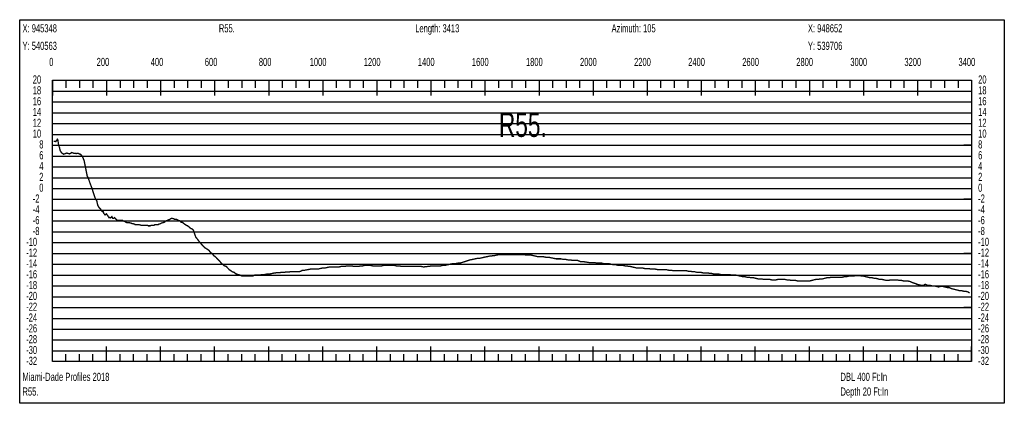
# Model space of a CAD drawing. Header units: inches. Extents: x 471865 to 538526, y 1054316 to 1102451.
# Tile 114 of 131: x 506827 to 510470, y 1096147 to 1097565. Entities that reach past the tile are written whole.
import ezdxf

# ---------------------------------------------------------------- set-up
doc = ezdxf.new("R2010")
doc.units = ezdxf.units.IN
doc.header["$MEASUREMENT"] = 0
for name, color, linetype in [('LABELS', 7, 'Continuous'), ('X_Gr1', 7, 'Continuous'), ('XSECTION', 7, 'Continuous')]:
    doc.layers.add(name, color=color, linetype=linetype)
doc.styles.get("Standard").update_dxf_attribs({"font": 'arial.ttf'})

msp = doc.modelspace()

# ---------------------------------------------------------------- linework, layer by layer
at = {"layer": 'X_Gr1', "color": 6, "linetype": 'Continuous', "lineweight": 18, "true_color": 0xff00ff, "transparency": 33554687, "const_width": 5}
msp.add_lwpolyline([(506952.4, 1097115.1), (506952.4, 1097115.1), (506957, 1097115.4), (506960.4, 1097114.1), (506964, 1097118.9), (506966.4, 1097123), (506968.4, 1097119.8), (506971.2, 1097100.9), (506974.4, 1097092.1), (506976.9, 1097081.1), (506982.3, 1097072.6), (506989.7, 1097067.7), (507001.5, 1097071.8), (507012.1, 1097068.9), (507020.1, 1097073.9), (507026.6, 1097071.4), (507036.1, 1097070.1), (507043.5, 1097071), (507053.2, 1097066.4), (507059.3, 1097059.2), (507065.6, 1097043.4), (507077.1, 1096986.3), (507081.2, 1096978.4), (507087.2, 1096960.8), (507094.9, 1096940.6), (507100.4, 1096922.8), (507108.5, 1096899.6), (507111.2, 1096900), (507116, 1096878.5), (507120.6, 1096870.9), (507126.4, 1096864.5), (507132.1, 1096855.9), (507136.2, 1096855), (507138, 1096849.1), (507143.2, 1096843.3), (507147.6, 1096847.1), (507152, 1096841.8), (507157.3, 1096833), (507160.1, 1096834.2), (507163.5, 1096832.4), (507168.2, 1096836.7), (507170.9, 1096831.1), (507175.2, 1096831.2), (507178.4, 1096833.3), (507184, 1096826.6), (507188.8, 1096823), (507192.8, 1096822.7), (507207.8, 1096822.9), (507210.2, 1096820.9), (507216.8, 1096818.9), (507218.9, 1096816.9), (507222.9, 1096814.9), (507227, 1096814.9), (507231.4, 1096814.9), (507239, 1096812.9), (507243.9, 1096810.9), (507246.2, 1096810.9), (507252.8, 1096808.9), (507255, 1096806.9), (507261.9, 1096806.9), (507267, 1096806.9), (507269.6, 1096806.9), (507277.2, 1096804.9), (507279.5, 1096804.9), (507285.9, 1096804.9), (507290.3, 1096804.9), (507292.5, 1096804.9), (507300.3, 1096804.9), (507303, 1096802.9), (507309.9, 1096802.9), (507314.4, 1096804.9), (507316.7, 1096804.9), (507324.3, 1096804.9), (507326.9, 1096806.9), (507334.4, 1096806.9), (507339, 1096806.9), (507341.3, 1096808.9), (507348.3, 1096810.9), (507350.7, 1096812.9), (507358.3, 1096814.9), (507363.8, 1096816.9), (507366.5, 1096820.9), (507374.3, 1096822.9), (507376.7, 1096824.9), (507383, 1096826.9), (507385.1, 1096828.9), (507389.7, 1096830.9), (507397.3, 1096828.9), (507399.9, 1096826.9), (507407.1, 1096826.9), (507411.4, 1096824.9), (507413.6, 1096822.9), (507420.8, 1096820.9), (507423.2, 1096816.9), (507430.2, 1096814.9), (507435, 1096810.9), (507437.4, 1096808.9), (507443.9, 1096804.9), (507448.5, 1096802.9), (507453.3, 1096798.9), (507458.1, 1096794.9), (507460.4, 1096792.9), (507466, 1096790.9), (507469.6, 1096786.9), (507478.6, 1096760.9), (507485.3, 1096752.9), (507492.3, 1096742.9), (507499.6, 1096734.9), (507506.7, 1096726.9), (507513.5, 1096720.9), (507520.1, 1096716.9), (507526.5, 1096712.9), (507532.5, 1096704.9), (507538.2, 1096700.9), (507545, 1096692.9), (507552.8, 1096686.9), (507560.5, 1096678.9), (507566.4, 1096672.9), (507571.2, 1096666.9), (507577.3, 1096660.9), (507584.4, 1096654.9), (507590.9, 1096652.9), (507596.7, 1096646.9), (507602.3, 1096640.9), (507608.1, 1096636.9), (507613.8, 1096632.9), (507620.3, 1096630.9), (507627.8, 1096624.9), (507634.9, 1096622.9), (507641.8, 1096620.9), (507649.9, 1096616.9), (507659.6, 1096616.9), (507669.8, 1096616.9), (507679.4, 1096616.9), (507688.1, 1096616.9), (507696.1, 1096620.9), (507704.8, 1096620.9), (507714.9, 1096620.9), (507724.9, 1096622.9), (507734.1, 1096622.9), (507742.8, 1096624.9), (507752, 1096624.9), (507761.6, 1096626.9), (507770.6, 1096628.9), (507777, 1096629.3), (507783.5, 1096629.8), (507789.9, 1096630.2), (507796.3, 1096630.7), (507802.8, 1096631.1), (507809.2, 1096631.6), (507815.6, 1096632), (507822.1, 1096632.5), (507827.6, 1096632.9), (507839, 1096632.9), (507849.7, 1096632.9), (507858.9, 1096632.9), (507866.3, 1096634.9), (507873.6, 1096638.9), (507882.3, 1096638.9), (507892.3, 1096640.9), (507902.6, 1096642.9), (507912.2, 1096642.9), (507921.5, 1096642.9), (507930.1, 1096642.9), (507938.2, 1096644.9), (507946.8, 1096646.9), (507955.8, 1096646.9), (507964.9, 1096648.9), (507973.5, 1096650.9), (507982.2, 1096650.9), (507991.4, 1096650.9), (508000.4, 1096650.9), (508008.5, 1096650.9), (508016.5, 1096652.9), (508024.7, 1096652.9), (508031, 1096653.5), (508037.4, 1096654.2), (508043.3, 1096654.9), (508053.7, 1096654.9), (508064.1, 1096652.9), (508073.4, 1096652.9), (508081.2, 1096652.9), (508088.4, 1096654.9), (508096.5, 1096654.9), (508104.6, 1096656.9), (508113.3, 1096656.9), (508122.9, 1096656.9), (508132.9, 1096654.9), (508142.4, 1096654.9), (508150.8, 1096654.9), (508158.6, 1096654.9), (508166.5, 1096654.9), (508174.9, 1096656.9), (508183.9, 1096656.9), (508193, 1096656.9), (508202.1, 1096656.9), (508211.3, 1096656.9), (508220.7, 1096654.9), (508230.5, 1096654.9), (508240.1, 1096652.9), (508249, 1096652.9), (508257.5, 1096652.9), (508265.3, 1096652.9), (508273.3, 1096652.9), (508282.3, 1096652.9), (508291.9, 1096652.9), (508301.8, 1096652.9), (508311.5, 1096652.9), (508321, 1096650.9), (508327.5, 1096651.6), (508333.9, 1096652.4), (508340.3, 1096653.2), (508346.7, 1096653.9), (508353.2, 1096654.7), (508354.4, 1096654.9), (508364.5, 1096654.9), (508374.7, 1096654.9), (508384.6, 1096654.9), (508393.8, 1096656.9), (508402.1, 1096656.9), (508409.9, 1096658.9), (508418.6, 1096660.9), (508428.2, 1096662.9), (508438.4, 1096662.9), (508447.6, 1096664.9), (508455.7, 1096664.9), (508462.1, 1096666.9), (508468.5, 1096669), (508474.9, 1096671.1), (508481.3, 1096673.1), (508487.7, 1096675.2), (508492.9, 1096676.9), (508503.1, 1096678.9), (508512.4, 1096680.9), (508521, 1096682.9), (508529.3, 1096682.9), (508537.3, 1096684.9), (508546.1, 1096686.9), (508555.7, 1096688.9), (508565.4, 1096690.9), (508571.8, 1096691.6), (508578.1, 1096692.3), (508583.5, 1096692.9), (508592.4, 1096694.9), (508601.8, 1096696.9), (508611.2, 1096696.9), (508620.2, 1096696.9), (508628.7, 1096696.9), (508637.4, 1096696.9), (508646.5, 1096696.9), (508655.9, 1096696.9), (508662.3, 1096696.9), (508668.7, 1096696.9), (508674.2, 1096696.9), (508682.5, 1096696.9), (508691, 1096696.9), (508699.9, 1096694.9), (508709.5, 1096694.9), (508718.7, 1096694.9), (508727.1, 1096692.9), (508735.2, 1096690.9), (508743.5, 1096688.9), (508752.9, 1096688.9), (508762.8, 1096688.9), (508772.8, 1096686.9), (508782.7, 1096686.9), (508792.5, 1096684.9), (508802, 1096682.9), (508811, 1096680.9), (508819.8, 1096680.9), (508828.7, 1096680.9), (508837.8, 1096678.9), (508846.9, 1096678.9), (508855.6, 1096676.9), (508864.3, 1096676.9), (508873.2, 1096674.9), (508882.3, 1096674.9), (508891.7, 1096674.9), (508900.8, 1096670.9), (508909.7, 1096670.9), (508916.1, 1096669.9), (508922.4, 1096668.9), (508928.8, 1096667.8), (508935.1, 1096666.9), (508944.4, 1096666.9), (508954.1, 1096666.9), (508963.1, 1096664.9), (508971.6, 1096664.9), (508980.3, 1096664.9), (508989.1, 1096662.9), (508998, 1096662.9), (509006.9, 1096662.9), (509015.8, 1096660.9), (509024.3, 1096658.9), (509032.2, 1096658.9), (509040.2, 1096656.9), (509048.9, 1096656.9), (509057.9, 1096656.9), (509066.4, 1096654.9), (509073.4, 1096654.9), (509079.5, 1096652.9), (509085.8, 1096652.9), (509093.3, 1096650.9), (509102, 1096648.9), (509109.9, 1096646.9), (509116.5, 1096646.9), (509123.3, 1096646.9), (509131.1, 1096646.9), (509139.7, 1096644.9), (509147.7, 1096644.9), (509155.1, 1096644.9), (509162.3, 1096642.9), (509169.9, 1096642.9), (509178.5, 1096642.9), (509187.5, 1096640.9), (509196, 1096640.9), (509203.8, 1096640.9), (509211, 1096640.9), (509218.8, 1096640.9), (509227.3, 1096638.9), (509236.3, 1096638.9), (509245.2, 1096636.9), (509253.2, 1096636.9), (509260.6, 1096636.9), (509267.9, 1096636.9), (509275.9, 1096636.9), (509284.5, 1096636.9), (509293.3, 1096636.9), (509301.8, 1096634.9), (509309.5, 1096634.9), (509317, 1096632.9), (509325, 1096632.9), (509333, 1096630.9), (509340.5, 1096630.9), (509347.6, 1096630.9), (509355.4, 1096628.9), (509364.2, 1096628.9), (509372.7, 1096628.9), (509380.3, 1096626.9), (509387.1, 1096626.9), (509394.2, 1096624.9), (509402.6, 1096624.9), (509411.7, 1096624.9), (509420.4, 1096622.9), (509428.3, 1096622.9), (509435.8, 1096622.9), (509443.8, 1096622.9), (509452.3, 1096622.9), (509460.9, 1096620.9), (509468.8, 1096620.9), (509476.4, 1096620.9), (509484.8, 1096618.9), (509494, 1096616.9), (509503, 1096614.9), (509510.5, 1096614.9), (509517.2, 1096612.9), (509524.6, 1096612.9), (509532.9, 1096610.9), (509541.6, 1096610.9), (509550, 1096608.9), (509557.7, 1096606.9), (509564.8, 1096606.9), (509571.5, 1096606.9), (509578.7, 1096604.9), (509586.5, 1096604.9), (509594.4, 1096604.9), (509602.1, 1096604.9), (509609.4, 1096602.9), (509616.9, 1096602.9), (509624.2, 1096602.9), (509632, 1096604.9), (509640.7, 1096604.9), (509649.5, 1096604.9), (509657.8, 1096604.9), (509665.8, 1096602.9), (509673.8, 1096602.9), (509682.1, 1096600.9), (509690.3, 1096600.9), (509698.3, 1096600.9), (509705.9, 1096598.9), (509713.9, 1096598.9), (509723, 1096598.9), (509732.4, 1096598.9), (509741.5, 1096598.9), (509749.3, 1096598.9), (509756.5, 1096600.9), (509764.2, 1096602.9), (509772.4, 1096604.9), (509781.1, 1096604.9), (509789.4, 1096606.9), (509797.4, 1096606.9), (509805.3, 1096608.9), (509813.1, 1096610.9), (509821.1, 1096610.9), (509829.1, 1096612.9), (509837, 1096612.9), (509845.2, 1096612.9), (509853.6, 1096612.9), (509862, 1096612.9), (509870, 1096612.9), (509877.7, 1096614.9), (509885.3, 1096614.9), (509893.2, 1096616.9), (509901.8, 1096616.9), (509910.5, 1096616.9), (509918.9, 1096618.9), (509927.1, 1096618.9), (509934.9, 1096618.9), (509942.3, 1096616.9), (509949.4, 1096616.9), (509957, 1096614.9), (509965.2, 1096612.9), (509973.1, 1096610.9), (509980.8, 1096610.9), (509988, 1096608.9), (509994.6, 1096608.9), (510001.4, 1096606.9), (510008.8, 1096604.9), (510016.9, 1096604.9), (510025.6, 1096602.9), (510033.9, 1096600.9), (510041.1, 1096600.9), (510048.1, 1096602.9), (510056.1, 1096602.9), (510065, 1096602.9), (510073.7, 1096602.9), (510082.1, 1096600.9), (510090.4, 1096600.9), (510098.2, 1096598.9), (510105.4, 1096598.9), (510112.9, 1096598.9), (510121.3, 1096596.9), (510130.1, 1096592.9), (510142.2, 1096588.9), (510146, 1096586.9), (510153.6, 1096584.9), (510162, 1096582.9), (510170.1, 1096582.9), (510177.8, 1096586.9), (510185.7, 1096582.9), (510194.1, 1096582.9), (510202.4, 1096580.9), (510210.3, 1096580.9), (510218.1, 1096578.9), (510226.1, 1096576.9), (510234, 1096578.9), (510241.7, 1096578.9), (510249.6, 1096576.9), (510257.8, 1096574.9), (510265.8, 1096574.9), (510273.7, 1096570.9), (510281.7, 1096568.9), (510289.8, 1096566.9), (510297.5, 1096564.9), (510305.3, 1096562.9), (510312.8, 1096562.9), (510319.9, 1096560.9), (510326.8, 1096560.9), (510334.1, 1096558.9), (510341.7, 1096554.9)], dxfattribs=at)
at = {"layer": 'XSECTION', "color": 18, "linetype": 'Continuous', "true_color": 0x000000}
for points in [[(506827.1, 1097564.9), (510469.5, 1097564.9), (510469.5, 1096146.9), (506827.1, 1096146.9), (506827.1, 1097564.9)], [(506948.3, 1097340.9), (510348.3, 1097340.9), (510348.3, 1096300.9), (506948.3, 1096300.9), (506948.3, 1097340.9)], [(506948.3, 1097340.9), (506948.3, 1097284.5)], [(506948.3, 1097340.9), (506948.3, 1097284.5)], [(506948.3, 1097340.9), (506948.3, 1097312.9)], [(506948.3, 1097340.9), (506948.3, 1097312.9)], [(506998.3, 1097340.9), (506998.3, 1097312.9)], [(507048.3, 1097340.9), (507048.3, 1097312.9)], [(507098.3, 1097340.9), (507098.3, 1097312.9)], [(507148.3, 1097340.9), (507148.3, 1097284.5)], [(507148.3, 1097340.9), (507148.3, 1097312.9)], [(507198.3, 1097340.9), (507198.3, 1097312.9)], [(507248.3, 1097340.9), (507248.3, 1097312.9)], [(507298.3, 1097340.9), (507298.3, 1097312.9)], [(507348.3, 1097340.9), (507348.3, 1097284.5)], [(507348.3, 1097340.9), (507348.3, 1097312.9)], [(507398.3, 1097340.9), (507398.3, 1097312.9)], [(507448.3, 1097340.9), (507448.3, 1097312.9)], [(507498.3, 1097340.9), (507498.3, 1097312.9)], [(507548.3, 1097340.9), (507548.3, 1097284.5)], [(507548.3, 1097340.9), (507548.3, 1097312.9)], [(507598.3, 1097340.9), (507598.3, 1097312.9)], [(507648.3, 1097340.9), (507648.3, 1097312.9)], [(507698.3, 1097340.9), (507698.3, 1097312.9)], [(507748.3, 1097340.9), (507748.3, 1097284.5)], [(507748.3, 1097340.9), (507748.3, 1097312.9)], [(507798.3, 1097340.9), (507798.3, 1097312.9)], [(507848.3, 1097340.9), (507848.3, 1097312.9)], [(507898.3, 1097340.9), (507898.3, 1097312.9)], [(507948.3, 1097340.9), (507948.3, 1097284.5)], [(507948.3, 1097340.9), (507948.3, 1097312.9)], [(507998.3, 1097340.9), (507998.3, 1097312.9)], [(508048.3, 1097340.9), (508048.3, 1097312.9)], [(508098.3, 1097340.9), (508098.3, 1097312.9)], [(508148.3, 1097340.9), (508148.3, 1097284.5)], [(508148.3, 1097340.9), (508148.3, 1097312.9)], [(508198.3, 1097340.9), (508198.3, 1097312.9)], [(508248.3, 1097340.9), (508248.3, 1097312.9)], [(508298.3, 1097340.9), (508298.3, 1097312.9)], [(508348.3, 1097340.9), (508348.3, 1097284.5)], [(508348.3, 1097340.9), (508348.3, 1097312.9)], [(508398.3, 1097340.9), (508398.3, 1097312.9)], [(508448.3, 1097340.9), (508448.3, 1097312.9)], [(508498.3, 1097340.9), (508498.3, 1097312.9)], [(508548.3, 1097340.9), (508548.3, 1097284.5)], [(508548.3, 1097340.9), (508548.3, 1097312.9)], [(508598.3, 1097340.9), (508598.3, 1097312.9)], [(508648.3, 1097340.9), (508648.3, 1097312.9)], [(508698.3, 1097340.9), (508698.3, 1097312.9)], [(508748.3, 1097340.9), (508748.3, 1097284.5)], [(508748.3, 1097340.9), (508748.3, 1097312.9)], [(508798.3, 1097340.9), (508798.3, 1097312.9)], [(508848.3, 1097340.9), (508848.3, 1097312.9)], [(508898.3, 1097340.9), (508898.3, 1097312.9)], [(508948.3, 1097340.9), (508948.3, 1097284.5)], [(508948.3, 1097340.9), (508948.3, 1097312.9)], [(508998.3, 1097340.9), (508998.3, 1097312.9)], [(509048.3, 1097340.9), (509048.3, 1097312.9)], [(509098.3, 1097340.9), (509098.3, 1097312.9)], [(509148.3, 1097340.9), (509148.3, 1097284.5)], [(509148.3, 1097340.9), (509148.3, 1097312.9)], [(509198.3, 1097340.9), (509198.3, 1097312.9)], [(509248.3, 1097340.9), (509248.3, 1097312.9)], [(509298.3, 1097340.9), (509298.3, 1097312.9)], [(509348.3, 1097340.9), (509348.3, 1097284.5)], [(509348.3, 1097340.9), (509348.3, 1097312.9)], [(509398.3, 1097340.9), (509398.3, 1097312.9)], [(509448.3, 1097340.9), (509448.3, 1097312.9)], [(509498.3, 1097340.9), (509498.3, 1097312.9)], [(509548.3, 1097340.9), (509548.3, 1097284.5)], [(509548.3, 1097340.9), (509548.3, 1097312.9)], [(509598.3, 1097340.9), (509598.3, 1097312.9)], [(509648.3, 1097340.9), (509648.3, 1097312.9)], [(509698.3, 1097340.9), (509698.3, 1097312.9)], [(509748.3, 1097340.9), (509748.3, 1097284.5)], [(509748.3, 1097340.9), (509748.3, 1097312.9)], [(509798.3, 1097340.9), (509798.3, 1097312.9)], [(509848.3, 1097340.9), (509848.3, 1097312.9)], [(509898.3, 1097340.9), (509898.3, 1097312.9)], [(509948.3, 1097340.9), (509948.3, 1097284.5)], [(509948.3, 1097340.9), (509948.3, 1097312.9)], [(509998.3, 1097340.9), (509998.3, 1097312.9)], [(510048.3, 1097340.9), (510048.3, 1097312.9)], [(510098.3, 1097340.9), (510098.3, 1097312.9)], [(510148.3, 1097340.9), (510148.3, 1097284.5)], [(510148.3, 1097340.9), (510148.3, 1097312.9)], [(510198.3, 1097340.9), (510198.3, 1097312.9)], [(510248.3, 1097340.9), (510248.3, 1097312.9)], [(510298.3, 1097340.9), (510298.3, 1097312.9)], [(510348.3, 1097340.9), (510348.3, 1097284.5)], [(510348.3, 1097340.9), (510348.3, 1097312.9)], [(506948.3, 1097100.9), (506976.3, 1097100.9)], [(510348.3, 1097100.9), (510320.3, 1097100.9)], [(506948.3, 1096900.9), (506976.3, 1096900.9)], [(510348.3, 1096900.9), (510320.3, 1096900.9)], [(506948.3, 1096700.9), (506976.3, 1096700.9)], [(510348.3, 1096700.9), (510320.3, 1096700.9)], [(506948.3, 1096500.9), (506976.3, 1096500.9)], [(510348.3, 1096500.9), (510320.3, 1096500.9)], [(506948.3, 1096300.9), (506948.3, 1096357.3)], [(506948.3, 1096300.9), (506948.3, 1096357.3)], [(506948.3, 1096300.9), (506948.3, 1096328.9)], [(506948.3, 1096300.9), (506948.3, 1096328.9)], [(506998.3, 1096300.9), (506998.3, 1096328.9)], [(507048.3, 1096300.9), (507048.3, 1096328.9)], [(507098.3, 1096300.9), (507098.3, 1096328.9)], [(507148.3, 1096300.9), (507148.3, 1096357.3)], [(507148.3, 1096300.9), (507148.3, 1096328.9)], [(507198.3, 1096300.9), (507198.3, 1096328.9)], [(507248.3, 1096300.9), (507248.3, 1096328.9)], [(507298.3, 1096300.9), (507298.3, 1096328.9)], [(507348.3, 1096300.9), (507348.3, 1096357.3)], [(507348.3, 1096300.9), (507348.3, 1096328.9)], [(507398.3, 1096300.9), (507398.3, 1096328.9)], [(507448.3, 1096300.9), (507448.3, 1096328.9)], [(507498.3, 1096300.9), (507498.3, 1096328.9)], [(507548.3, 1096300.9), (507548.3, 1096357.3)], [(507548.3, 1096300.9), (507548.3, 1096328.9)], [(507598.3, 1096300.9), (507598.3, 1096328.9)], [(507648.3, 1096300.9), (507648.3, 1096328.9)], [(507698.3, 1096300.9), (507698.3, 1096328.9)], [(507748.3, 1096300.9), (507748.3, 1096357.3)], [(507748.3, 1096300.9), (507748.3, 1096328.9)], [(507798.3, 1096300.9), (507798.3, 1096328.9)], [(507848.3, 1096300.9), (507848.3, 1096328.9)], [(507898.3, 1096300.9), (507898.3, 1096328.9)], [(507948.3, 1096300.9), (507948.3, 1096357.3)], [(507948.3, 1096300.9), (507948.3, 1096328.9)], [(507998.3, 1096300.9), (507998.3, 1096328.9)], [(508048.3, 1096300.9), (508048.3, 1096328.9)], [(508098.3, 1096300.9), (508098.3, 1096328.9)], [(508148.3, 1096300.9), (508148.3, 1096357.3)], [(508148.3, 1096300.9), (508148.3, 1096328.9)], [(508198.3, 1096300.9), (508198.3, 1096328.9)], [(508248.3, 1096300.9), (508248.3, 1096328.9)], [(508298.3, 1096300.9), (508298.3, 1096328.9)], [(508348.3, 1096300.9), (508348.3, 1096357.3)], [(508348.3, 1096300.9), (508348.3, 1096328.9)], [(508398.3, 1096300.9), (508398.3, 1096328.9)], [(508448.3, 1096300.9), (508448.3, 1096328.9)], [(508498.3, 1096300.9), (508498.3, 1096328.9)], [(508548.3, 1096300.9), (508548.3, 1096357.3)], [(508548.3, 1096300.9), (508548.3, 1096328.9)], [(508598.3, 1096300.9), (508598.3, 1096328.9)], [(508648.3, 1096300.9), (508648.3, 1096328.9)], [(508698.3, 1096300.9), (508698.3, 1096328.9)], [(508748.3, 1096300.9), (508748.3, 1096357.3)], [(508748.3, 1096300.9), (508748.3, 1096328.9)], [(508798.3, 1096300.9), (508798.3, 1096328.9)], [(508848.3, 1096300.9), (508848.3, 1096328.9)], [(508898.3, 1096300.9), (508898.3, 1096328.9)], [(508948.3, 1096300.9), (508948.3, 1096357.3)], [(508948.3, 1096300.9), (508948.3, 1096328.9)], [(508998.3, 1096300.9), (508998.3, 1096328.9)], [(509048.3, 1096300.9), (509048.3, 1096328.9)], [(509098.3, 1096300.9), (509098.3, 1096328.9)], [(509148.3, 1096300.9), (509148.3, 1096357.3)], [(509148.3, 1096300.9), (509148.3, 1096328.9)], [(509198.3, 1096300.9), (509198.3, 1096328.9)], [(509248.3, 1096300.9), (509248.3, 1096328.9)], [(509298.3, 1096300.9), (509298.3, 1096328.9)], [(509348.3, 1096300.9), (509348.3, 1096357.3)], [(509348.3, 1096300.9), (509348.3, 1096328.9)], [(509398.3, 1096300.9), (509398.3, 1096328.9)], [(509448.3, 1096300.9), (509448.3, 1096328.9)], [(509498.3, 1096300.9), (509498.3, 1096328.9)], [(509548.3, 1096300.9), (509548.3, 1096357.3)], [(509548.3, 1096300.9), (509548.3, 1096328.9)], [(509598.3, 1096300.9), (509598.3, 1096328.9)], [(509648.3, 1096300.9), (509648.3, 1096328.9)], [(509698.3, 1096300.9), (509698.3, 1096328.9)], [(509748.3, 1096300.9), (509748.3, 1096357.3)], [(509748.3, 1096300.9), (509748.3, 1096328.9)], [(509798.3, 1096300.9), (509798.3, 1096328.9)], [(509848.3, 1096300.9), (509848.3, 1096328.9)], [(509898.3, 1096300.9), (509898.3, 1096328.9)], [(509948.3, 1096300.9), (509948.3, 1096357.3)], [(509948.3, 1096300.9), (509948.3, 1096328.9)], [(509998.3, 1096300.9), (509998.3, 1096328.9)], [(510048.3, 1096300.9), (510048.3, 1096328.9)], [(510098.3, 1096300.9), (510098.3, 1096328.9)], [(510148.3, 1096300.9), (510148.3, 1096357.3)], [(510148.3, 1096300.9), (510148.3, 1096328.9)], [(510198.3, 1096300.9), (510198.3, 1096328.9)], [(510248.3, 1096300.9), (510248.3, 1096328.9)], [(510298.3, 1096300.9), (510298.3, 1096328.9)], [(510348.3, 1096300.9), (510348.3, 1096357.3)], [(510348.3, 1096300.9), (510348.3, 1096328.9)]]:
    msp.add_lwpolyline(points, dxfattribs=at)
at = {"layer": 'XSECTION', "color": 18, "true_color": 0x000000}
for points in [[(506948.3, 1097300.9), (510348.3, 1097300.9)], [(506948.3, 1097260.9), (510348.3, 1097260.9)], [(506948.3, 1097220.9), (510348.3, 1097220.9)], [(506948.3, 1097180.9), (510348.3, 1097180.9)], [(506948.3, 1097140.9), (510348.3, 1097140.9)], [(506948.3, 1097100.9), (510348.3, 1097100.9)], [(506948.3, 1097060.9), (510348.3, 1097060.9)], [(506948.3, 1097020.9), (510348.3, 1097020.9)], [(506948.3, 1096980.9), (510348.3, 1096980.9)], [(506948.3, 1096940.9), (510348.3, 1096940.9)], [(506948.3, 1096900.9), (510348.3, 1096900.9)], [(506948.3, 1096860.9), (510348.3, 1096860.9)], [(506948.3, 1096820.9), (510348.3, 1096820.9)], [(506948.3, 1096780.9), (510348.3, 1096780.9)], [(506948.3, 1096740.9), (510348.3, 1096740.9)], [(506948.3, 1096700.9), (510348.3, 1096700.9)], [(506948.3, 1096660.9), (510348.3, 1096660.9)], [(506948.3, 1096620.9), (510348.3, 1096620.9)], [(506948.3, 1096580.9), (510348.3, 1096580.9)], [(506948.3, 1096540.9), (510348.3, 1096540.9)], [(506948.3, 1096500.9), (510348.3, 1096500.9)], [(506948.3, 1096460.9), (510348.3, 1096460.9)], [(506948.3, 1096420.9), (510348.3, 1096420.9)], [(506948.3, 1096380.9), (510348.3, 1096380.9)], [(506948.3, 1096340.9), (510348.3, 1096340.9)]]:
    msp.add_lwpolyline(points, dxfattribs=at)

# ---------------------------------------------------------------- texts
at = {"layer": 'LABELS', "color": 18, "true_color": 0x000000, "width": 0.666667}
for s, height, p in [('X: 945348', 30, (506837.5, 1097518.1)), ('R55.', 30, (507563.9, 1097518.1)), ('Length: 3413', 30, (508290.3, 1097518.1)), ('Azimuth: 105', 30, (509016.7, 1097518.1)), ('X: 948652', 30, (509743.1, 1097518.1)), ('Y: 540563', 30, (506837.5, 1097453.3)), ('Y: 539706', 30, (509743.1, 1097453.3)), ('0', 30, (506936.3, 1097393.7)), ('0', 30, (506936.3, 1097393.7)), ('200', 30, (507111.9, 1097393.7)), ('400', 30, (507311.9, 1097393.7)), ('600', 30, (507511.9, 1097393.7)), ('800', 30, (507711.9, 1097393.7)), ('1000', 30, (507899.9, 1097393.7)), ('1200', 30, (508099.9, 1097393.7)), ('1400', 30, (508299.9, 1097393.7)), ('1600', 30, (508499.9, 1097393.7)), ('1800', 30, (508699.9, 1097393.7)), ('2000', 30, (508899.9, 1097393.7)), ('2200', 30, (509099.9, 1097393.7)), ('2400', 30, (509299.9, 1097393.7)), ('2600', 30, (509499.9, 1097393.7)), ('2800', 30, (509699.9, 1097393.7)), ('3000', 30, (509899.9, 1097393.7)), ('3200', 30, (510099.9, 1097393.7)), ('3400', 30, (510299.9, 1097393.7)), ('20', 30, (506875.5, 1097328.9)), ('20', 30, (510372.7, 1097328.9)), ('18', 30, (506875.5, 1097288.9)), ('18', 30, (510372.7, 1097288.9)), ('16', 30, (506875.5, 1097248.9)), ('16', 30, (510372.7, 1097248.9)), ('14', 30, (506875.5, 1097208.9)), ('14', 30, (510372.7, 1097208.9)), ('R55.', 90, (508599.9, 1097131.7)), ('12', 30, (506875.5, 1097168.9)), ('12', 30, (510372.7, 1097168.9)), ('10', 30, (506875.5, 1097128.9)), ('10', 30, (510372.7, 1097128.9)), ('8', 30, (506899.5, 1097088.9)), ('8', 30, (510372.7, 1097088.9)), ('6', 30, (506899.5, 1097048.9)), ('6', 30, (510372.7, 1097048.9)), ('4', 30, (506899.5, 1097008.9)), ('4', 30, (510372.7, 1097008.9)), ('2', 30, (506899.5, 1096968.9)), ('2', 30, (510372.7, 1096968.9)), ('0', 30, (506899.5, 1096928.9)), ('0', 30, (510372.7, 1096928.9)), ('-2', 30, (506875.5, 1096888.9)), ('-2', 30, (510372.7, 1096888.9)), ('-4', 30, (506875.5, 1096848.9)), ('-4', 30, (510372.7, 1096848.9)), ('-6', 30, (506875.5, 1096808.9)), ('-6', 30, (510372.7, 1096808.9)), ('-8', 30, (506875.5, 1096768.9)), ('-8', 30, (510372.7, 1096768.9)), ('-10', 30, (506851.1, 1096728.9)), ('-10', 30, (510372.7, 1096728.9)), ('-12', 30, (506851.1, 1096688.9)), ('-12', 30, (510372.7, 1096688.9)), ('-14', 30, (506851.1, 1096648.9)), ('-14', 30, (510372.7, 1096648.9)), ('-16', 30, (506851.1, 1096608.9)), ('-16', 30, (510372.7, 1096608.9)), ('-18', 30, (506851.1, 1096568.9)), ('-18', 30, (510372.7, 1096568.9)), ('-20', 30, (506851.1, 1096528.9)), ('-20', 30, (510372.7, 1096528.9)), ('-22', 30, (506851.1, 1096488.9)), ('-22', 30, (510372.7, 1096488.9)), ('-24', 30, (506851.1, 1096448.9)), ('-24', 30, (510372.7, 1096448.9)), ('-26', 30, (506851.1, 1096408.9)), ('-26', 30, (510372.7, 1096408.9)), ('-28', 30, (506851.1, 1096368.9)), ('-28', 30, (510372.7, 1096368.9)), ('-30', 30, (506851.1, 1096328.9)), ('-30', 30, (510372.7, 1096328.9)), ('-32', 30, (506851.1, 1096288.9)), ('-32', 30, (510372.7, 1096288.9)), ('Miami-Dade Profiles 2018', 30, (506837.5, 1096229.7)), ('DBL 400 Ft:In', 30, (509863.5, 1096229.7)), ('R55.', 30, (506837.5, 1096175.3)), ('Depth 20 Ft:In', 30, (509863.5, 1096175.3))]:
    msp.add_text(s, height=height, dxfattribs=at).set_placement(p)

doc.saveas('drawing.dxf')
